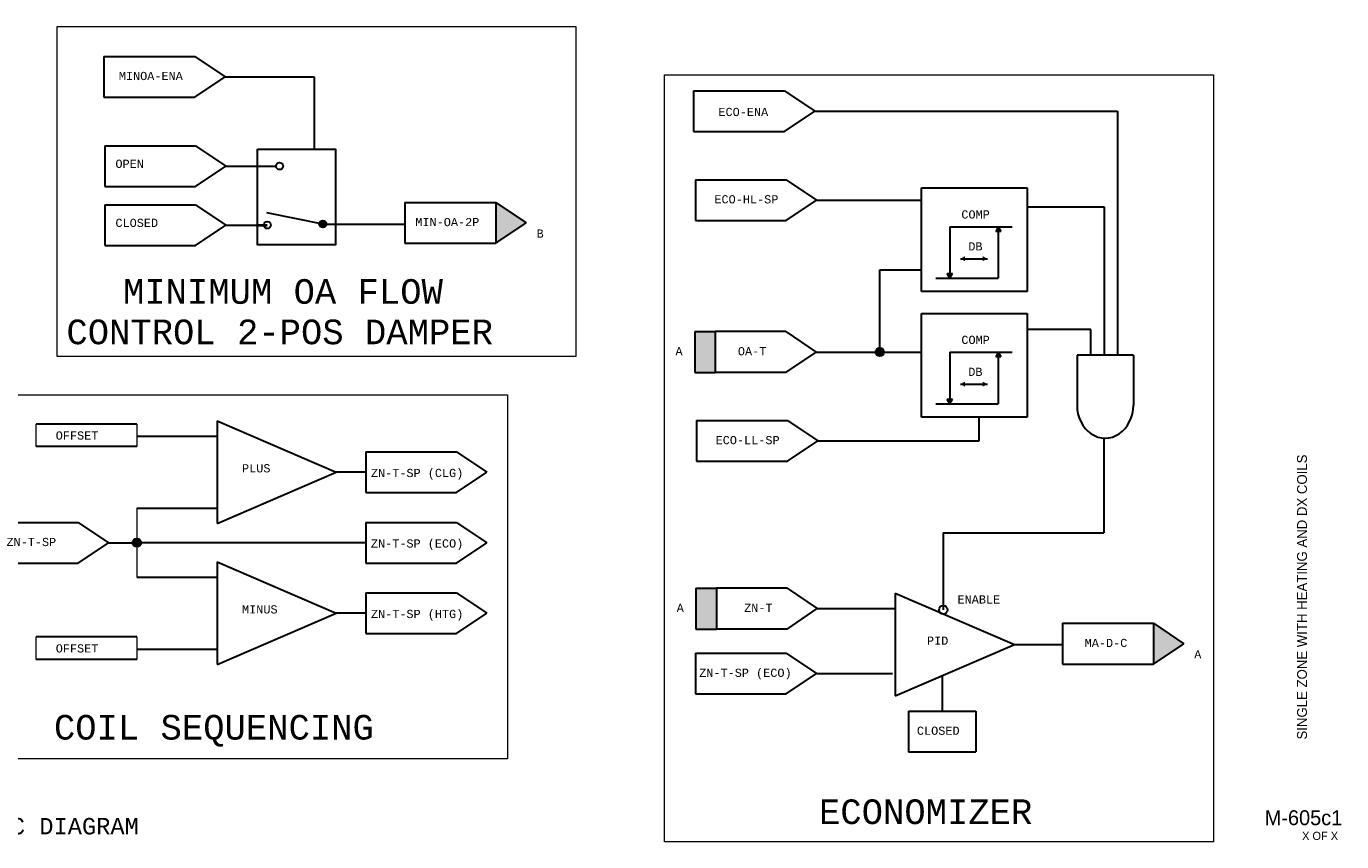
# Model space of a CAD drawing. Header units: inches. Extents: x 1.9 to 32.1, y 0.4 to 20.1.
# Tile 2 of 3: x 16.1 to 32.1, y 0.4 to 10.3. Entities that reach past the tile are written whole.
import ezdxf
from ezdxf.enums import TextEntityAlignment as Align

# ---------------------------------------------------------------- set-up
doc = ezdxf.new("R2010")
doc.units = ezdxf.units.IN
doc.header["$MEASUREMENT"] = 0
for name, color, linetype, lineweight in [('G-ANNO-DATA', 7, 'Continuous', 0), ('M-ANNO-SYMB', 6, 'Continuous', 30), ('M-ANNO-TEXT', 2, 'Continuous', 30), ('M-DIAG-GRPH', 6, 'Continuous', 13)]:
    doc.layers.add(name, color=color, linetype=linetype, lineweight=lineweight)
doc.styles.add('CONTROLTXT', font='monotxt.shx')
doc.styles.add('Style-LOW_RES_FILLED', font='LOW_RES_FILLED.shx')

msp = doc.modelspace()

# ---------------------------------------------------------------- hatches: boundary and pattern name
at = {"layer": 'M-ANNO-SYMB'}
for points in [[(21.843, 7.698), (21.843, 8.194), (22.212, 7.946)], [(19.778, 7.932, 1), (19.692, 7.932, 1)], [(27.555, 7.479), (27.498, 7.51), (27.555, 7.541)], [(24.265, 6.126), (24.265, 6.622), (24.513, 6.622), (24.513, 6.126)], [(26.568, 6.374, 1), (26.464, 6.374, 1)], [(27.555, 5.952), (27.498, 5.983), (27.555, 6.014)], [(17.524, 4.053, 1), (17.42, 4.053, 1)], [(24.279, 3.002), (24.279, 3.499), (24.528, 3.499), (24.528, 3.002)], [(29.85, 2.576), (29.85, 3.072), (30.22, 2.824)]]:
    msp.add_hatch(color=256, dxfattribs=at).paths.add_polyline_path(points, flags=16)
at = {"layer": 'M-ANNO-SYMB', "extrusion": (0, 0, -1)}
for points in [[(-27.991, 7.842), (-27.959, 7.899), (-27.928, 7.842)], [(-27.769, 7.479), (-27.826, 7.51), (-27.769, 7.541)], [(-27.368, 7.272), (-27.4, 7.329), (-27.337, 7.329)], [(-27.991, 6.315), (-27.959, 6.372), (-27.928, 6.315)], [(-27.769, 5.952), (-27.826, 5.983), (-27.769, 6.014)], [(-27.368, 5.744), (-27.4, 5.802), (-27.337, 5.802)]]:
    msp.add_hatch(color=256, dxfattribs=at).paths.add_polyline_path(points, flags=16)

# ---------------------------------------------------------------- linework, layer by layer
at = {"layer": 'M-ANNO-SYMB'}
for p, q in [((17.07, 9.972), (17.07, 9.476)), ((17.07, 9.972), (18.177, 9.972)), ((18.177, 9.972), (18.547, 9.724)), ((18.177, 9.476), (18.547, 9.724)), ((18.547, 9.724), (19.63, 9.724)), ((19.63, 9.724), (19.63, 8.845)), ((17.07, 9.476), (18.177, 9.476)), ((24.249, 9.553), (24.249, 9.057)), ((24.249, 9.553), (25.357, 9.553)), ((25.357, 9.553), (25.726, 9.305)), ((25.357, 9.057), (25.726, 9.305)), ((25.726, 9.305), (29.409, 9.305)), ((29.409, 9.305), (29.409, 6.335)), ((24.249, 9.057), (25.357, 9.057)), ((17.08, 8.885), (18.187, 8.885)), ((17.08, 8.885), (17.08, 8.389)), ((18.187, 8.885), (18.556, 8.637)), ((18.187, 8.389), (18.556, 8.637)), ((18.556, 8.637), (19.166, 8.637)), ((17.08, 8.389), (18.187, 8.389)), ((24.271, 8.471), (25.378, 8.471)), ((24.271, 8.471), (24.271, 7.975)), ((25.378, 8.471), (25.747, 8.223)), ((27.025, 7.11), (27.025, 8.371)), ((27.025, 8.371), (28.311, 8.371)), ((28.311, 8.371), (28.311, 7.11)), ((20.736, 8.194), (20.736, 7.698)), ((20.736, 8.194), (21.843, 8.194)), ((21.843, 8.194), (21.843, 7.698)), ((21.843, 8.194), (22.212, 7.946)), ((25.378, 7.975), (25.747, 8.223)), ((25.747, 8.223), (27.025, 8.223)), ((17.08, 8.167), (17.08, 7.671)), ((17.08, 8.167), (18.187, 8.167)), ((18.187, 8.167), (18.556, 7.919)), ((19.735, 7.932), (19.054, 8.069)), ((28.311, 8.143), (29.249, 8.143)), ((29.249, 8.143), (29.249, 6.335)), ((18.187, 7.671), (18.556, 7.919)), ((18.556, 7.919), (18.939, 7.919)), ((19.735, 7.932), (20.736, 7.932)), ((21.843, 7.698), (22.212, 7.946)), ((24.271, 7.975), (25.378, 7.975)), ((27.368, 7.899), (27.368, 7.272)), ((27.368, 7.899), (28.13, 7.899)), ((27.959, 7.899), (27.928, 7.842)), ((27.959, 7.899), (27.959, 7.272)), ((27.959, 7.899), (27.991, 7.842)), ((20.736, 7.698), (21.843, 7.698)), ((27.991, 7.842), (27.928, 7.842)), ((17.08, 7.671), (18.187, 7.671)), ((26.516, 6.374), (26.516, 7.373)), ((26.516, 7.373), (27.025, 7.373)), ((27.498, 7.51), (27.826, 7.51)), ((27.198, 7.272), (27.959, 7.272)), ((27.368, 7.272), (27.337, 7.329)), ((27.337, 7.329), (27.4, 7.329)), ((27.368, 7.272), (27.4, 7.329)), ((28.311, 7.11), (27.025, 7.11)), ((27.025, 5.583), (27.025, 6.844)), ((27.025, 6.844), (28.311, 6.844)), ((28.311, 6.844), (28.311, 5.583)), ((24.265, 6.622), (24.265, 6.126)), ((24.265, 6.622), (24.513, 6.622)), ((24.513, 6.622), (24.513, 6.126)), ((25.372, 6.622), (24.513, 6.622)), ((25.372, 6.622), (25.742, 6.374)), ((29.088, 6.649), (28.311, 6.649)), ((29.088, 6.335), (29.088, 6.649)), ((25.372, 6.126), (25.742, 6.374)), ((25.742, 6.374), (27.025, 6.374)), ((27.368, 6.372), (27.368, 5.744)), ((27.368, 6.372), (28.13, 6.372)), ((27.959, 6.372), (27.928, 6.315)), ((27.991, 6.315), (27.928, 6.315)), ((27.959, 6.372), (27.959, 5.744)), ((27.959, 6.372), (27.991, 6.315)), ((29.604, 6.335), (28.918, 6.335)), ((28.918, 6.335), (28.918, 5.727)), ((29.604, 6.335), (29.604, 5.727)), ((24.265, 6.126), (24.513, 6.126)), ((25.372, 6.126), (24.513, 6.126)), ((27.498, 5.983), (27.826, 5.983)), ((27.368, 5.744), (27.337, 5.802)), ((27.337, 5.802), (27.4, 5.802)), ((27.368, 5.744), (27.4, 5.802)), ((27.198, 5.744), (27.959, 5.744)), ((17.472, 5.497), (16.244, 5.497)), ((18.448, 5.535), (19.9, 4.911)), ((18.448, 5.535), (18.448, 4.287)), ((24.287, 5.541), (25.394, 5.541)), ((24.287, 5.541), (24.287, 5.044)), ((25.394, 5.541), (25.763, 5.293)), ((28.311, 5.583), (27.025, 5.583)), ((27.728, 5.293), (27.728, 5.583)), ((17.472, 5.348), (18.448, 5.348)), ((25.394, 5.044), (25.763, 5.293)), ((25.763, 5.293), (27.728, 5.293)), ((29.246, 5.327), (29.246, 4.175)), ((17.472, 5.224), (16.244, 5.224)), ((20.258, 5.159), (20.258, 4.663)), ((20.258, 5.159), (21.365, 5.159)), ((21.365, 5.159), (21.734, 4.911)), ((24.287, 5.044), (25.394, 5.044)), ((18.448, 4.287), (19.9, 4.911)), ((20.258, 4.911), (19.9, 4.911)), ((21.365, 4.663), (21.734, 4.911)), ((20.258, 4.663), (21.365, 4.663)), ((17.472, 4.474), (18.448, 4.474)), ((15.652, 4.301), (16.759, 4.301)), ((16.759, 4.301), (17.128, 4.053)), ((20.258, 4.301), (21.365, 4.301)), ((20.258, 4.301), (20.258, 3.805)), ((21.365, 4.301), (21.734, 4.053)), ((27.29, 4.175), (29.246, 4.175)), ((27.29, 4.175), (27.29, 3.237)), ((16.759, 3.805), (17.128, 4.053)), ((17.128, 4.053), (17.472, 4.053)), ((20.258, 4.053), (17.524, 4.053)), ((21.365, 3.805), (21.734, 4.053)), ((15.652, 3.805), (16.759, 3.805)), ((18.448, 3.819), (18.448, 2.571)), ((18.448, 3.819), (19.9, 3.195)), ((20.258, 3.805), (21.365, 3.805)), ((17.472, 3.632), (18.448, 3.632)), ((20.258, 3.443), (21.365, 3.443)), ((20.258, 3.443), (20.258, 2.947)), ((21.365, 3.443), (21.734, 3.195)), ((24.279, 3.499), (24.279, 3.002)), ((24.279, 3.499), (24.528, 3.499)), ((24.528, 3.499), (24.528, 3.002)), ((25.387, 3.499), (24.528, 3.499)), ((25.387, 3.499), (25.756, 3.251)), ((26.703, 3.438), (26.703, 2.189)), ((26.703, 3.438), (28.155, 2.813)), ((25.387, 3.002), (25.756, 3.251)), ((25.756, 3.251), (26.703, 3.251)), ((18.448, 2.571), (19.9, 3.195)), ((20.258, 3.195), (19.9, 3.195)), ((21.365, 2.947), (21.734, 3.195)), ((28.743, 3.072), (28.743, 2.576)), ((28.743, 3.072), (29.85, 3.072)), ((29.85, 3.072), (29.85, 2.576)), ((29.85, 3.072), (30.22, 2.824)), ((17.472, 2.907), (16.244, 2.907)), ((20.258, 2.947), (21.365, 2.947)), ((24.279, 3.002), (24.528, 3.002)), ((25.387, 3.002), (24.528, 3.002)), ((17.472, 2.758), (18.448, 2.758)), ((26.703, 2.189), (28.155, 2.813)), ((28.155, 2.813), (28.743, 2.813)), ((29.85, 2.576), (30.22, 2.824)), ((17.472, 2.633), (16.244, 2.633)), ((24.271, 2.709), (25.378, 2.709)), ((24.271, 2.709), (24.271, 2.213)), ((25.378, 2.709), (25.748, 2.461)), ((28.743, 2.576), (29.85, 2.576)), ((25.378, 2.213), (25.748, 2.461)), ((25.748, 2.461), (26.672, 2.461)), ((27.275, 2.435), (27.275, 2.004)), ((24.271, 2.213), (25.378, 2.213)), ((26.867, 2.004), (27.686, 2.004)), ((26.867, 2.004), (26.867, 1.508)), ((27.686, 2.004), (27.686, 1.508)), ((26.867, 1.508), (27.686, 1.508))]:
    msp.add_line(p, q, dxfattribs=at)
at = {"layer": 'M-ANNO-SYMB', "lineweight": 40}
msp.add_line((18.939, 7.919), (19.06, 7.919), dxfattribs=at)
at = {"layer": 'M-ANNO-SYMB'}
for centre, radius in [((19.209, 8.637), 0.043), ((19.06, 7.919), 0.043), ((19.735, 7.932), 0.043), ((26.516, 6.374), 0.0518), ((17.472, 4.053), 0.0518), ((27.29, 3.237), 0.0518)]:
    msp.add_circle(centre, radius, dxfattribs=at)
msp.add_ellipse((29.261, 5.727), major_axis=(0, 0.401), ratio=0.85591, start_param=1.570796, end_param=4.712389, dxfattribs=at)
msp.add_3dface([(18.939, 8.845), (19.89, 8.845), (19.89, 7.679), (18.939, 7.679)], dxfattribs=at)
at = {"layer": 'M-DIAG-GRPH'}
for p, q in [((16.503, 10.338), (22.816, 10.338)), ((16.503, 6.319), (16.503, 10.338)), ((22.816, 10.338), (22.816, 6.319)), ((23.897, 9.748), (30.579, 9.748)), ((23.897, 0.414), (23.897, 9.748)), ((30.579, 9.748), (30.579, 0.414)), ((22.816, 6.319), (16.503, 6.319)), ((15.411, 5.853), (21.986, 5.853)), ((21.986, 5.853), (21.986, 1.423)), ((16.244, 5.224), (16.244, 5.497)), ((17.472, 5.497), (17.472, 5.224)), ((17.472, 4.474), (17.472, 3.632)), ((16.244, 2.633), (16.244, 2.907)), ((17.472, 2.907), (17.472, 2.633)), ((21.986, 1.423), (15.411, 1.423)), ((30.579, 0.414), (23.897, 0.414))]:
    msp.add_line(p, q, dxfattribs=at)

# ---------------------------------------------------------------- texts
at = {"layer": 'G-ANNO-DATA', "color": 7, "linetype": 'Continuous', "lineweight": 0, "style": 'Style-LOW_RES_FILLED'}
msp.add_text('SINGLE ZONE WITH HEATING AND DX COILS', height=0.12, rotation=90, dxfattribs=at).set_placement((31.657, 3.392), align=Align.MIDDLE_CENTER)
msp.add_text('M-605c1', height=0.1815, dxfattribs=at).set_placement((31.675, 0.706), align=Align.MIDDLE_CENTER)
msp.add_text('X OF X', height=0.1, dxfattribs=at).set_placement((31.658, 0.535), align=Align.TOP_LEFT)
at = {"layer": 'M-ANNO-TEXT', "linetype": 'Continuous', "style": 'CONTROLTXT'}
msp.add_text('CONTROL LOGIC DIAGRAM', height=0.2, dxfattribs=at).set_placement((15.678, 0.503), align=Align.CENTER)
at = {"layer": 'M-ANNO-TEXT', "attachment_point": 1, "style": 'CONTROLTXT'}
for s, insert, char_height, width in [('MINOA-ENA', (17.252, 9.784), 0.1, 0.3441), ('ECO-ENA', (24.552, 9.346), 0.1, 0.3442), ('OPEN', (17.211, 8.715), 0.1, 0.3441), ('ECO-HL-SP', (24.503, 8.283), 0.1, 0.34415), ('MIN-OA-2P', (20.862, 8.006), 0.1, 0.3441), ('COMP', (27.51, 8.099), 0.1, 0.8161), ('CLOSED', (17.211, 7.996), 0.1, 0.3441), ('B', (22.338, 7.866), 0.1, 0.13092), ('DB', (27.594, 7.71), 0.1, 0.2485), ('MINIMUM OA FLOW', (17.303, 7.261), 0.3, 6.9812), ('CONTROL 2-POS DAMPER', (16.614, 6.769), 0.3, 6.18913), ('COMP', (27.51, 6.572), 0.1, 0.8161), ('A', (24.029, 6.434), 0.1, 0.13092), ('OA-T', (24.789, 6.434), 0.1, 0.34415), ('DB', (27.594, 6.183), 0.1, 0.2485), ('OFFSET', (16.484, 5.408), 0.1, 0.3441), ('ECO-LL-SP', (24.518, 5.352), 0.1, 0.34415), ('PLUS', (18.752, 5.009), 0.1, 0.46412), ('ZN-T-SP (CLG)', (20.321, 4.952), 0.1, 1.29551), ('ZN-T-SP', (15.884, 4.112), 0.1, 1.4032), ('ZN-T-SP (ECO)', (20.321, 4.094), 0.1, 1.35411), ('ENABLE', (27.463, 3.413), 0.1, 0.3441), ('MINUS', (18.752, 3.292), 0.1, 0.52029), ('ZN-T-SP (HTG)', (20.321, 3.236), 0.1, 1.4127), ('A', (24.044, 3.31), 0.1, 0.13092), ('ZN-T', (24.865, 3.31), 0.1, 0.3441), ('PID', (27.091, 2.911), 0.1, 0.22838), ('MA-D-C', (29.011, 2.883), 0.1, 0.34415), ('OFFSET', (16.484, 2.817), 0.1, 0.3441), ('A', (30.345, 2.744), 0.1, 0.13092), ('ZN-T-SP (ECO)', (24.318, 2.52), 0.1, 1.3102), ('COIL SEQUENCING', (16.462, 1.957), 0.3, 4.63831), ('CLOSED', (26.969, 1.815), 0.1, 0.3441), ('ECONOMIZER', (25.777, 0.929), 0.3, 2.49536)]:
    msp.add_mtext(s, dxfattribs=dict(at, insert=insert, char_height=char_height, width=width))

doc.saveas('drawing.dxf')
